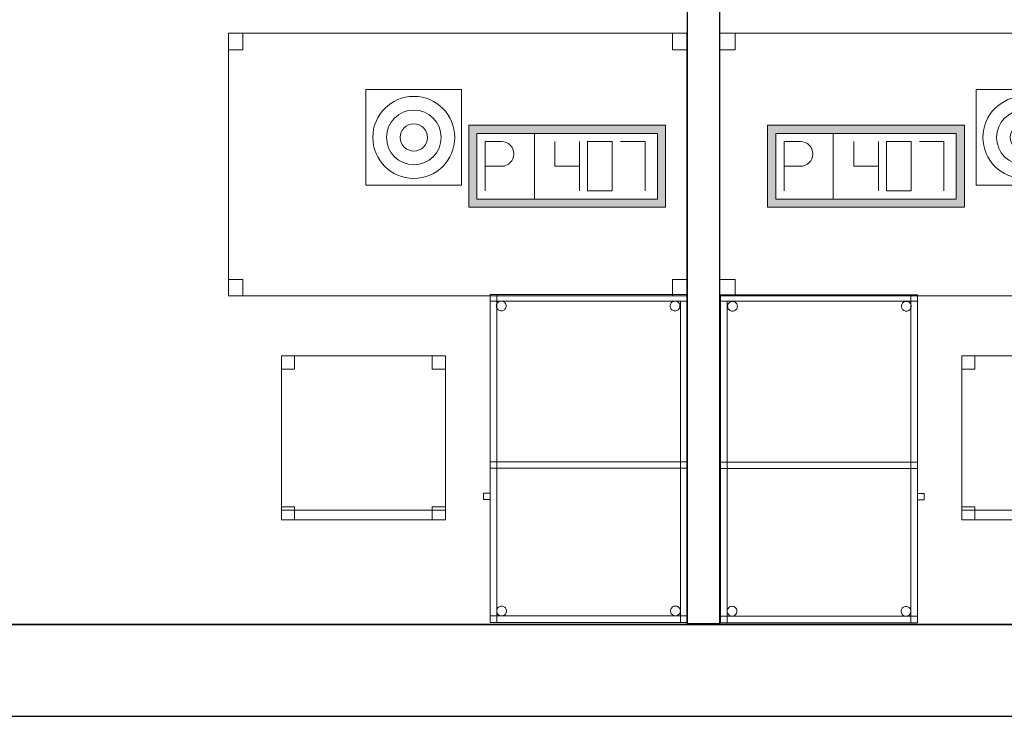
# Model space of a CAD drawing. Header units: metres. Extents: x 391.1 to 427.5, y 12.7 to 28.4.
# Tile 4 of 139: x 401.3 to 404.3, y 12.8 to 15. Entities that reach past the tile are written whole.
import ezdxf

# ---------------------------------------------------------------- set-up
doc = ezdxf.new("R2010")
doc.units = ezdxf.units.M
doc.layers.add('01_SUELOS', color=7, linetype='Continuous', lineweight=25, true_color=0x007f00)
for name, color, linetype, lineweight in [('02_MOBILIARIO', 7, 'Continuous', 18), ('A-DETL-____-MBND', 7, 'Continuous', 18), ('A-DETL-GENF-OTLN', 7, 'Continuous', 18), ('A-WALL-____-MCUT', 7, 'Continuous', 25), ('A-WALL-____-OTLN', 7, 'Continuous', 25)]:
    doc.layers.add(name, color=color, linetype=linetype, lineweight=lineweight)

# ---------------------------------------------------------------- blocks, each defined once
blk = doc.blocks.new('Family - Taula 140X80_P1-154545-04_TEL_P1')
at = {"layer": 'A-DETL-____-MBND', "color": 253, "true_color": 0xaaaaaa}
for p, q in [((0, 0.7501), (0, 0.8001)), ((0, 0.8001), (0.0437, 0.8001)), ((0.0437, 0.8001), (0, 0.8001)), ((0, 0.8001), (0, 0.7501)), ((0, 0), (0, 0.8001)), ((0, 0.8001), (1.3973, 0.8001)), ((1.3973, 0.8001), (0, 0.8001)), ((0, 0.8001), (0, 0)), ((0.0437, 0.8001), (0.0437, 0.7501)), ((0.0437, 0.7501), (0.0437, 0.8001)), ((1.3536, 0.7501), (1.3536, 0.8001)), ((1.3536, 0.8001), (1.3973, 0.8001)), ((1.3973, 0.8001), (1.3536, 0.8001)), ((1.3536, 0.8001), (1.3536, 0.7501)), ((1.3973, 0.8001), (1.3973, 0.7501)), ((1.3973, 0.7501), (1.3973, 0.8001)), ((1.3973, 0.8001), (1.3973, 0)), ((1.3973, 0), (1.3973, 0.8001)), ((0.0437, 0.7501), (0, 0.7501)), ((0, 0.7501), (0.0437, 0.7501)), ((1.3973, 0.7501), (1.3536, 0.7501)), ((1.3536, 0.7501), (1.3973, 0.7501)), ((0, 0), (0, 0.05)), ((0, 0.05), (0.0437, 0.05)), ((0.0437, 0.05), (0, 0.05)), ((0, 0.05), (0, 0)), ((0.0437, 0.05), (0.0437, 0)), ((0.0437, 0), (0.0437, 0.05)), ((1.3536, 0), (1.3536, 0.05)), ((1.3536, 0.05), (1.3973, 0.05)), ((1.3973, 0.05), (1.3536, 0.05)), ((1.3536, 0.05), (1.3536, 0)), ((1.3973, 0.05), (1.3973, 0)), ((1.3973, 0), (1.3973, 0.05)), ((0.0437, 0), (0, 0)), ((0, 0), (0.0437, 0)), ((1.3973, 0), (0, 0)), ((0, 0), (1.3973, 0)), ((1.3973, 0), (1.3536, 0)), ((1.3536, 0), (1.3973, 0))]:
    blk.add_line(p, q, dxfattribs=at)
blk = doc.blocks.new('Family - Envans P1-154655-04_TEL_P1')
at = {"layer": 'A-WALL-____-MCUT', "color": 253, "true_color": 0xaaaaaa}
for p, q in [((2.7858, 0.1), (0, 0.1)), ((0, 0.1), (0, 0)), ((2.7858, 0), (2.7858, 0.1)), ((0, 0), (2.7858, 0))]:
    blk.add_line(p, q, dxfattribs=at)
at = {"layer": 'A-WALL-____-OTLN', "color": 253, "true_color": 0xaaaaaa}
for p, q in [((2.7858, 0.1), (0, 0.1)), ((0, 0.1), (0, 0)), ((2.7858, 0), (2.7858, 0.1)), ((0, 0), (2.7858, 0))]:
    blk.add_line(p, q, dxfattribs=at)
at = {"layer": 'A-WALL-____-OTLN', "color": 253, "lineweight": 18, "true_color": 0xaaaaaa}
blk.add_line((0, 0), (2.7858, 0), dxfattribs=at)
blk = doc.blocks.new('Family - Taula 100X60_P1-154787-04_TEL_P1')
at = {"layer": 'A-DETL-____-MBND', "color": 253, "true_color": 0xaaaaaa}
for p, q in [((0.6, 1), (0, 1)), ((0, 1), (0.6, 1)), ((0, 1), (0, 0)), ((0, 0), (0, 1)), ((0, 1), (0.58, 1)), ((0, 0), (0, 1)), ((0.58, 1), (0, 1)), ((0, 1), (0, 0)), ((0, 0.98), (0, 1)), ((0, 1), (0, 0.98)), ((0, 1), (0.6, 1)), ((0.6, 1), (0, 1)), ((0.6, 1), (0, 1)), ((0, 1), (0.6, 1)), ((0, 1), (0, 0)), ((0, 0), (0, 1)), ((0.58, 1), (0.58, 0)), ((0.58, 0), (0.58, 1)), ((0.6, 0), (0.6, 1)), ((0.6, 1), (0.6, 0)), ((0.6, 1), (0.6, 0.98)), ((0.6, 1), (0.6, 0.98)), ((0.6, 0), (0.6, 1)), ((0.6, 1), (0.6, 0)), ((0, 0.98), (0.02, 0.98)), ((0.02, 0.98), (0, 0.98)), ((0, 0), (0, 0.98)), ((0, 0.98), (0, 0)), ((0.6, 0.98), (0, 0.98)), ((0, 0.98), (0.6, 0.98)), ((0.02, 0.98), (0.02, 0)), ((0.02, 0), (0.02, 0.98)), ((0.0212, 0.965), (0.0215, 0.9676)), ((0.0215, 0.9676), (0.0212, 0.965)), ((0.0215, 0.9624), (0.0212, 0.965)), ((0.0212, 0.965), (0.0215, 0.9624)), ((0.0215, 0.9676), (0.0221, 0.9701)), ((0.0221, 0.9701), (0.0215, 0.9676)), ((0.0221, 0.9599), (0.0215, 0.9624)), ((0.0215, 0.9624), (0.0221, 0.9599)), ((0.0221, 0.9701), (0.0232, 0.9725)), ((0.0232, 0.9725), (0.0221, 0.9701)), ((0.0232, 0.9725), (0.0247, 0.9746)), ((0.0247, 0.9746), (0.0232, 0.9725)), ((0.0247, 0.9746), (0.0266, 0.9764)), ((0.0266, 0.9764), (0.0247, 0.9746)), ((0.0266, 0.9764), (0.0287, 0.9779)), ((0.0287, 0.9779), (0.0266, 0.9764)), ((0.0287, 0.9779), (0.0311, 0.979)), ((0.0311, 0.979), (0.0287, 0.9779)), ((0.0311, 0.979), (0.0336, 0.9797)), ((0.0336, 0.9797), (0.0311, 0.979)), ((0.0336, 0.9797), (0.0362, 0.9799)), ((0.0362, 0.9799), (0.0336, 0.9797)), ((0.0362, 0.9799), (0.0388, 0.9797)), ((0.0388, 0.9797), (0.0362, 0.9799)), ((0.0388, 0.9797), (0.0413, 0.979)), ((0.0413, 0.979), (0.0388, 0.9797)), ((0.0413, 0.979), (0.0436, 0.9779)), ((0.0436, 0.9779), (0.0413, 0.979)), ((0.0436, 0.9779), (0.0458, 0.9764)), ((0.0458, 0.9764), (0.0436, 0.9779)), ((0.0458, 0.9764), (0.0476, 0.9746)), ((0.0476, 0.9746), (0.0458, 0.9764)), ((0.0476, 0.9746), (0.0491, 0.9725)), ((0.0491, 0.9725), (0.0476, 0.9746)), ((0.0491, 0.9725), (0.0502, 0.9701)), ((0.0502, 0.9701), (0.0491, 0.9725)), ((0.0502, 0.9701), (0.0509, 0.9676)), ((0.0509, 0.9676), (0.0502, 0.9701)), ((0.0509, 0.9624), (0.0502, 0.9599)), ((0.0502, 0.9599), (0.0509, 0.9624)), ((0.0509, 0.9676), (0.0511, 0.965)), ((0.0511, 0.965), (0.0509, 0.9676)), ((0.0511, 0.965), (0.0509, 0.9624)), ((0.0509, 0.9624), (0.0511, 0.965)), ((0.5512, 0.965), (0.5515, 0.9676)), ((0.5515, 0.9676), (0.5512, 0.965)), ((0.5515, 0.9624), (0.5512, 0.965)), ((0.5512, 0.965), (0.5515, 0.9624)), ((0.5515, 0.9676), (0.5521, 0.9701)), ((0.5521, 0.9701), (0.5515, 0.9676)), ((0.5521, 0.9599), (0.5515, 0.9624)), ((0.5515, 0.9624), (0.5521, 0.9599)), ((0.5521, 0.9701), (0.5532, 0.9725)), ((0.5532, 0.9725), (0.5521, 0.9701)), ((0.5532, 0.9725), (0.5547, 0.9746)), ((0.5547, 0.9746), (0.5532, 0.9725)), ((0.5547, 0.9746), (0.5566, 0.9764)), ((0.5566, 0.9764), (0.5547, 0.9746)), ((0.5566, 0.9764), (0.5587, 0.9779)), ((0.5587, 0.9779), (0.5566, 0.9764)), ((0.5587, 0.9779), (0.5611, 0.979)), ((0.5611, 0.979), (0.5587, 0.9779)), ((0.5611, 0.979), (0.5636, 0.9797)), ((0.5636, 0.9797), (0.5611, 0.979)), ((0.5636, 0.9797), (0.5662, 0.9799)), ((0.5662, 0.9799), (0.5636, 0.9797)), ((0.5662, 0.9799), (0.5688, 0.9797)), ((0.5688, 0.9797), (0.5662, 0.9799)), ((0.5688, 0.9797), (0.5713, 0.979)), ((0.5713, 0.979), (0.5688, 0.9797)), ((0.5713, 0.979), (0.5736, 0.9779)), ((0.5736, 0.9779), (0.5713, 0.979)), ((0.5736, 0.9779), (0.5758, 0.9764)), ((0.5758, 0.9764), (0.5736, 0.9779)), ((0.5758, 0.9764), (0.5776, 0.9746)), ((0.5776, 0.9746), (0.5758, 0.9764)), ((0.5776, 0.9746), (0.5791, 0.9725)), ((0.5791, 0.9725), (0.5776, 0.9746)), ((0.5791, 0.9725), (0.5802, 0.9701)), ((0.5802, 0.9701), (0.5791, 0.9725)), ((0.5802, 0.9701), (0.5809, 0.9676)), ((0.5809, 0.9676), (0.5802, 0.9701)), ((0.5809, 0.9624), (0.5802, 0.9599)), ((0.5802, 0.9599), (0.5809, 0.9624)), ((0.5809, 0.9676), (0.5811, 0.965)), ((0.5811, 0.965), (0.5809, 0.9676)), ((0.5811, 0.965), (0.5809, 0.9624)), ((0.5809, 0.9624), (0.5811, 0.965)), ((0.0232, 0.9575), (0.0221, 0.9599)), ((0.0221, 0.9599), (0.0232, 0.9575)), ((0.0247, 0.9554), (0.0232, 0.9575)), ((0.0232, 0.9575), (0.0247, 0.9554)), ((0.0266, 0.9536), (0.0247, 0.9554)), ((0.0247, 0.9554), (0.0266, 0.9536)), ((0.0287, 0.9521), (0.0266, 0.9536)), ((0.0266, 0.9536), (0.0287, 0.9521)), ((0.0311, 0.951), (0.0287, 0.9521)), ((0.0287, 0.9521), (0.0311, 0.951)), ((0.0336, 0.9503), (0.0311, 0.951)), ((0.0311, 0.951), (0.0336, 0.9503)), ((0.0362, 0.9501), (0.0336, 0.9503)), ((0.0336, 0.9503), (0.0362, 0.9501)), ((0.0388, 0.9503), (0.0362, 0.9501)), ((0.0362, 0.9501), (0.0388, 0.9503)), ((0.0413, 0.951), (0.0388, 0.9503)), ((0.0388, 0.9503), (0.0413, 0.951)), ((0.0436, 0.9521), (0.0413, 0.951)), ((0.0413, 0.951), (0.0436, 0.9521)), ((0.0458, 0.9536), (0.0436, 0.9521)), ((0.0436, 0.9521), (0.0458, 0.9536)), ((0.0476, 0.9554), (0.0458, 0.9536)), ((0.0458, 0.9536), (0.0476, 0.9554)), ((0.0491, 0.9575), (0.0476, 0.9554)), ((0.0476, 0.9554), (0.0491, 0.9575)), ((0.0502, 0.9599), (0.0491, 0.9575)), ((0.0491, 0.9575), (0.0502, 0.9599)), ((0.5532, 0.9575), (0.5521, 0.9599)), ((0.5521, 0.9599), (0.5532, 0.9575)), ((0.5547, 0.9554), (0.5532, 0.9575)), ((0.5532, 0.9575), (0.5547, 0.9554)), ((0.5566, 0.9536), (0.5547, 0.9554)), ((0.5547, 0.9554), (0.5566, 0.9536)), ((0.5587, 0.9521), (0.5566, 0.9536)), ((0.5566, 0.9536), (0.5587, 0.9521)), ((0.5611, 0.951), (0.5587, 0.9521)), ((0.5587, 0.9521), (0.5611, 0.951)), ((0.5636, 0.9503), (0.5611, 0.951)), ((0.5611, 0.951), (0.5636, 0.9503)), ((0.5662, 0.9501), (0.5636, 0.9503)), ((0.5636, 0.9503), (0.5662, 0.9501)), ((0.5688, 0.9503), (0.5662, 0.9501)), ((0.5662, 0.9501), (0.5688, 0.9503)), ((0.5713, 0.951), (0.5688, 0.9503)), ((0.5688, 0.9503), (0.5713, 0.951)), ((0.5736, 0.9521), (0.5713, 0.951)), ((0.5713, 0.951), (0.5736, 0.9521)), ((0.5758, 0.9536), (0.5736, 0.9521)), ((0.5736, 0.9521), (0.5758, 0.9536)), ((0.5776, 0.9554), (0.5758, 0.9536)), ((0.5758, 0.9536), (0.5776, 0.9554)), ((0.5791, 0.9575), (0.5776, 0.9554)), ((0.5776, 0.9554), (0.5791, 0.9575)), ((0.5802, 0.9599), (0.5791, 0.9575)), ((0.5791, 0.9575), (0.5802, 0.9599)), ((0, 0.47), (0, 0.49)), ((0, 0.49), (0, 0.47)), ((0, 0.49), (0.6, 0.49)), ((0.6, 0.49), (0, 0.49)), ((0, 0.47), (0, 0.49)), ((0, 0.49), (0, 0.47)), ((0, 0.49), (0.58, 0.49)), ((0.58, 0.49), (0, 0.49)), ((0.58, 0.49), (0.58, 0.47)), ((0.58, 0.49), (0.58, 0.47)), ((0.58, 0.49), (0.6, 0.49)), ((0.6, 0.49), (0.58, 0.49)), ((0.58, 0), (0.58, 0.49)), ((0.58, 0.49), (0.58, 0)), ((0.6, 0.49), (0.6, 0.47)), ((0.6, 0.49), (0.6, 0.47)), ((0.6, 0.49), (0.6, 0)), ((0.6, 0), (0.6, 0.49)), ((0.6, 0.47), (0, 0.47)), ((0, 0.47), (0.6, 0.47)), ((0.58, 0.47), (0, 0.47)), ((0, 0.47), (0.58, 0.47)), ((0.6, 0.3744), (0.6, 0.3944)), ((0.6, 0.3944), (0.62, 0.3944)), ((0.62, 0.3944), (0.6, 0.3944)), ((0.6, 0.3944), (0.6, 0.3744)), ((0.62, 0.3944), (0.62, 0.3744)), ((0.62, 0.3744), (0.62, 0.3944)), ((0.62, 0.3744), (0.6, 0.3744)), ((0.6, 0.3744), (0.62, 0.3744)), ((0.02, 0.0353), (0.0203, 0.0379)), ((0.0203, 0.0379), (0.02, 0.0353)), ((0.0203, 0.0327), (0.02, 0.0353)), ((0.02, 0.0353), (0.0203, 0.0327)), ((0.0203, 0.0379), (0.0209, 0.0404)), ((0.0209, 0.0404), (0.0203, 0.0379)), ((0.0209, 0.0302), (0.0203, 0.0327)), ((0.0203, 0.0327), (0.0209, 0.0302)), ((0.0209, 0.0404), (0.022, 0.0428)), ((0.022, 0.0428), (0.0209, 0.0404)), ((0.022, 0.0278), (0.0209, 0.0302)), ((0.0209, 0.0302), (0.022, 0.0278)), ((0.022, 0.0428), (0.0235, 0.0449)), ((0.0235, 0.0449), (0.022, 0.0428)), ((0.0235, 0.0449), (0.0254, 0.0467)), ((0.0254, 0.0467), (0.0235, 0.0449)), ((0.0254, 0.0467), (0.0275, 0.0482)), ((0.0275, 0.0482), (0.0254, 0.0467)), ((0.0275, 0.0482), (0.0299, 0.0493)), ((0.0299, 0.0493), (0.0275, 0.0482)), ((0.0299, 0.0493), (0.0324, 0.05)), ((0.0324, 0.05), (0.0299, 0.0493)), ((0.0324, 0.05), (0.035, 0.0502)), ((0.035, 0.0502), (0.0324, 0.05)), ((0.035, 0.0502), (0.0376, 0.05)), ((0.0376, 0.05), (0.035, 0.0502)), ((0.0376, 0.05), (0.0401, 0.0493)), ((0.0401, 0.0493), (0.0376, 0.05)), ((0.0401, 0.0493), (0.0424, 0.0482)), ((0.0424, 0.0482), (0.0401, 0.0493)), ((0.0424, 0.0482), (0.0446, 0.0467)), ((0.0446, 0.0467), (0.0424, 0.0482)), ((0.0446, 0.0467), (0.0464, 0.0449)), ((0.0464, 0.0449), (0.0446, 0.0467)), ((0.0464, 0.0449), (0.0479, 0.0428)), ((0.0479, 0.0428), (0.0464, 0.0449)), ((0.0479, 0.0428), (0.049, 0.0404)), ((0.049, 0.0404), (0.0479, 0.0428)), ((0.049, 0.0302), (0.0479, 0.0278)), ((0.0479, 0.0278), (0.049, 0.0302)), ((0.049, 0.0404), (0.0497, 0.0379)), ((0.0497, 0.0379), (0.049, 0.0404)), ((0.0497, 0.0327), (0.049, 0.0302)), ((0.049, 0.0302), (0.0497, 0.0327)), ((0.0497, 0.0379), (0.0499, 0.0353)), ((0.0499, 0.0353), (0.0497, 0.0379)), ((0.0499, 0.0353), (0.0497, 0.0327)), ((0.0497, 0.0327), (0.0499, 0.0353)), ((0.5501, 0.035), (0.5503, 0.0375)), ((0.5503, 0.0375), (0.5501, 0.035)), ((0.5503, 0.0324), (0.5501, 0.035)), ((0.5501, 0.035), (0.5503, 0.0324)), ((0.5503, 0.0375), (0.551, 0.0401)), ((0.551, 0.0401), (0.5503, 0.0375)), ((0.551, 0.0298), (0.5503, 0.0324)), ((0.5503, 0.0324), (0.551, 0.0298)), ((0.551, 0.0401), (0.5521, 0.0424)), ((0.5521, 0.0424), (0.551, 0.0401)), ((0.5521, 0.0424), (0.5536, 0.0446)), ((0.5536, 0.0446), (0.5521, 0.0424)), ((0.5536, 0.0446), (0.5554, 0.0464)), ((0.5554, 0.0464), (0.5536, 0.0446)), ((0.5554, 0.0464), (0.5575, 0.0479)), ((0.5575, 0.0479), (0.5554, 0.0464)), ((0.5575, 0.0479), (0.5599, 0.049)), ((0.5599, 0.049), (0.5575, 0.0479)), ((0.5599, 0.049), (0.5624, 0.0497)), ((0.5624, 0.0497), (0.5599, 0.049)), ((0.5624, 0.0497), (0.565, 0.0499)), ((0.565, 0.0499), (0.5624, 0.0497)), ((0.565, 0.0499), (0.5676, 0.0497)), ((0.5676, 0.0497), (0.565, 0.0499)), ((0.5676, 0.0497), (0.5701, 0.049)), ((0.5701, 0.049), (0.5676, 0.0497)), ((0.5701, 0.049), (0.5725, 0.0479)), ((0.5725, 0.0479), (0.5701, 0.049)), ((0.5725, 0.0479), (0.5746, 0.0464)), ((0.5746, 0.0464), (0.5725, 0.0479)), ((0.5746, 0.0464), (0.5764, 0.0446)), ((0.5764, 0.0446), (0.5746, 0.0464)), ((0.5764, 0.0446), (0.5779, 0.0424)), ((0.5779, 0.0424), (0.5764, 0.0446)), ((0.5779, 0.0424), (0.579, 0.0401)), ((0.579, 0.0401), (0.5779, 0.0424)), ((0.579, 0.0401), (0.5797, 0.0375)), ((0.5797, 0.0375), (0.579, 0.0401)), ((0.5797, 0.0324), (0.579, 0.0298)), ((0.579, 0.0298), (0.5797, 0.0324)), ((0.5797, 0.0375), (0.5799, 0.035)), ((0.5799, 0.035), (0.5797, 0.0375)), ((0.5799, 0.035), (0.5797, 0.0324)), ((0.5797, 0.0324), (0.5799, 0.035)), ((0, 0), (0, 0.02)), ((0, 0.02), (0, 0)), ((0, 0.02), (0.6, 0.02)), ((0.6, 0.02), (0, 0.02)), ((0.02, 0), (0, 0)), ((0, 0), (0.6, 0)), ((0.6, 0), (0, 0)), ((0.6, 0), (0, 0)), ((0, 0), (0.6, 0)), ((0, 0), (0.6, 0)), ((0.6, 0), (0, 0)), ((0.0235, 0.0257), (0.022, 0.0278)), ((0.022, 0.0278), (0.0235, 0.0257)), ((0.0254, 0.0238), (0.0235, 0.0257)), ((0.0235, 0.0257), (0.0254, 0.0238)), ((0.0275, 0.0224), (0.0254, 0.0238)), ((0.0254, 0.0238), (0.0275, 0.0224)), ((0.0299, 0.0213), (0.0275, 0.0224)), ((0.0275, 0.0224), (0.0299, 0.0213)), ((0.0324, 0.0206), (0.0299, 0.0213)), ((0.0299, 0.0213), (0.0324, 0.0206)), ((0.035, 0.0204), (0.0324, 0.0206)), ((0.0324, 0.0206), (0.035, 0.0204)), ((0.0376, 0.0206), (0.035, 0.0204)), ((0.035, 0.0204), (0.0376, 0.0206)), ((0.0401, 0.0213), (0.0376, 0.0206)), ((0.0376, 0.0206), (0.0401, 0.0213)), ((0.0424, 0.0224), (0.0401, 0.0213)), ((0.0401, 0.0213), (0.0424, 0.0224)), ((0.0446, 0.0238), (0.0424, 0.0224)), ((0.0424, 0.0224), (0.0446, 0.0238)), ((0.0464, 0.0257), (0.0446, 0.0238)), ((0.0446, 0.0238), (0.0464, 0.0257)), ((0.0479, 0.0278), (0.0464, 0.0257)), ((0.0464, 0.0257), (0.0479, 0.0278)), ((0.5521, 0.0275), (0.551, 0.0298)), ((0.551, 0.0298), (0.5521, 0.0275)), ((0.5536, 0.0254), (0.5521, 0.0275)), ((0.5521, 0.0275), (0.5536, 0.0254)), ((0.5554, 0.0235), (0.5536, 0.0254)), ((0.5536, 0.0254), (0.5554, 0.0235)), ((0.5575, 0.022), (0.5554, 0.0235)), ((0.5554, 0.0235), (0.5575, 0.022)), ((0.5599, 0.0209), (0.5575, 0.022)), ((0.5575, 0.022), (0.5599, 0.0209)), ((0.5624, 0.0202), (0.5599, 0.0209)), ((0.5599, 0.0209), (0.5624, 0.0202)), ((0.565, 0.02), (0.5624, 0.0202)), ((0.5624, 0.0202), (0.565, 0.02)), ((0.5676, 0.0202), (0.565, 0.02)), ((0.565, 0.02), (0.5676, 0.0202)), ((0.5701, 0.0209), (0.5676, 0.0202)), ((0.5676, 0.0202), (0.5701, 0.0209)), ((0.5725, 0.022), (0.5701, 0.0209)), ((0.5701, 0.0209), (0.5725, 0.022)), ((0.5746, 0.0235), (0.5725, 0.022)), ((0.5725, 0.022), (0.5746, 0.0235)), ((0.5764, 0.0254), (0.5746, 0.0235)), ((0.5746, 0.0235), (0.5764, 0.0254)), ((0.5779, 0.0275), (0.5764, 0.0254)), ((0.5764, 0.0254), (0.5779, 0.0275)), ((0.579, 0.0298), (0.5779, 0.0275)), ((0.5779, 0.0275), (0.579, 0.0298)), ((0.6, 0), (0.58, 0)), ((0.6, 0.02), (0.6, 0)), ((0.6, 0.02), (0.6, 0)), ((0.02, 0), (0, 0)), ((0.58, 0), (0, 0)), ((0, 0), (0.58, 0)), ((0.6, 0), (0.58, 0))]:
    blk.add_line(p, q, dxfattribs=at)
blk = doc.blocks.new('Family - Cadira d_Oficina_P1-154849-04_TEL_P1')
at = {"layer": 'A-DETL-____-MBND', "color": 253, "true_color": 0xaaaaaa}
for p, q in [((0, 0), (0, 0.5)), ((0, 0.5), (0.5, 0.5)), ((0, 0.5), (0, 0)), ((0.5, 0.5), (0, 0.5)), ((0, 0.5), (0.04, 0.5)), ((0, 0.46), (0, 0.5)), ((0.04, 0.5), (0, 0.5)), ((0, 0.5), (0, 0.46)), ((0.04, 0.5), (0.04, 0.46)), ((0.04, 0.46), (0.04, 0.5)), ((0.46, 0.5), (0.5, 0.5)), ((0.46, 0.46), (0.46, 0.5)), ((0.5, 0.5), (0.46, 0.5)), ((0.46, 0.5), (0.46, 0.46)), ((0.5, 0.5), (0.5, 0)), ((0.5, 0), (0.5, 0.5)), ((0.5, 0.5), (0.5, 0.46)), ((0.5, 0.46), (0.5, 0.5)), ((0.04, 0.46), (0, 0.46)), ((0, 0.46), (0.04, 0.46)), ((0.5, 0.46), (0.46, 0.46)), ((0.46, 0.46), (0.5, 0.46)), ((0, 0.04), (0.04, 0.04)), ((0, 0), (0, 0.04)), ((0.04, 0.04), (0, 0.04)), ((0, 0.04), (0, 0)), ((0.04, 0.04), (0.04, 0)), ((0.04, 0), (0.04, 0.04)), ((0.46, 0.04), (0.5, 0.04)), ((0.46, 0), (0.46, 0.04)), ((0.5, 0.04), (0.46, 0.04)), ((0.46, 0.04), (0.46, 0)), ((0.5, 0.04), (0.5, 0)), ((0.5, 0), (0.5, 0.04)), ((0, 0.03), (0.5, 0.03)), ((0, 0), (0, 0.03)), ((0.5, 0.03), (0, 0.03)), ((0, 0.03), (0, 0)), ((0.5, 0), (0, 0)), ((0, 0), (0.5, 0)), ((0.04, 0), (0, 0)), ((0, 0), (0.04, 0)), ((0.5, 0), (0, 0)), ((0, 0), (0.5, 0)), ((0.46, 0), (0.5, 0)), ((0.5, 0.03), (0.5, 0)), ((0.5, 0), (0.5, 0.03)), ((0.5, 0), (0.46, 0))]:
    blk.add_line(p, q, dxfattribs=at)
blk = doc.blocks.new('Family - LONDR55-XX_ZZ-ARQ-CAA-M3D-Londres55-155045-04_TEL_P1')
at = {"layer": '01_SUELOS', "color": 9, "true_color": 0xaad4aa}
for p, q in [((0, 0), (25.4183, 0)), ((25.4183, 0), (0, 0))]:
    blk.add_line(p, q, dxfattribs=at)
blk = doc.blocks.new('Family - Mur P1-155141-04_TEL_P1')
at = {"layer": 'A-WALL-____-MCUT', "color": 253, "true_color": 0xaaaaaa}
for p, q in [((25.4738, 0.28), (0.0555, 0.28)), ((0, 0), (25.4157, 0))]:
    blk.add_line(p, q, dxfattribs=at)
at = {"layer": 'A-WALL-____-OTLN', "color": 253, "true_color": 0xaaaaaa}
for p, q in [((25.4738, 0.28), (0.0555, 0.28)), ((0, 0), (25.4157, 0))]:
    blk.add_line(p, q, dxfattribs=at)
at = {"layer": 'A-WALL-____-OTLN', "color": 253, "lineweight": 18, "true_color": 0xaaaaaa}
blk.add_line((0, 0), (25.4157, 0), dxfattribs=at)
blk = doc.blocks.new('Family - Cadira d_Oficina_P1-155231-04_TEL_P1')
at = {"layer": 'A-DETL-____-MBND', "color": 253, "true_color": 0xaaaaaa}
for p, q in [((0, 0.46), (0, 0.5)), ((0, 0.5), (0.04, 0.5)), ((0.04, 0.5), (0, 0.5)), ((0, 0.5), (0, 0.46)), ((0, 0.5), (0.5, 0.5)), ((0, 0), (0, 0.5)), ((0.5, 0.5), (0, 0.5)), ((0, 0.5), (0, 0)), ((0.04, 0.5), (0.04, 0.46)), ((0.04, 0.46), (0.04, 0.5)), ((0.46, 0.46), (0.46, 0.5)), ((0.46, 0.5), (0.5, 0.5)), ((0.5, 0.5), (0.46, 0.5)), ((0.46, 0.5), (0.46, 0.46)), ((0.5, 0.5), (0.5, 0.46)), ((0.5, 0.46), (0.5, 0.5)), ((0.5, 0.5), (0.5, 0)), ((0.5, 0), (0.5, 0.5)), ((0.04, 0.46), (0, 0.46)), ((0, 0.46), (0.04, 0.46)), ((0.5, 0.46), (0.46, 0.46)), ((0.46, 0.46), (0.5, 0.46)), ((0, 0), (0, 0.04)), ((0, 0.04), (0.04, 0.04)), ((0.04, 0.04), (0, 0.04)), ((0, 0.04), (0, 0)), ((0.04, 0.04), (0.04, 0)), ((0.04, 0), (0.04, 0.04)), ((0.46, 0), (0.46, 0.04)), ((0.46, 0.04), (0.5, 0.04)), ((0.5, 0.04), (0.46, 0.04)), ((0.46, 0.04), (0.46, 0)), ((0.5, 0.04), (0.5, 0)), ((0.5, 0), (0.5, 0.04)), ((0, 0), (0, 0.03)), ((0, 0.03), (0.5, 0.03)), ((0.5, 0.03), (0, 0.03)), ((0, 0.03), (0, 0)), ((0.5, 0), (0, 0)), ((0, 0), (0.5, 0)), ((0.04, 0), (0, 0)), ((0, 0), (0.04, 0)), ((0.5, 0), (0, 0)), ((0, 0), (0.5, 0)), ((0.5, 0), (0.46, 0)), ((0.5, 0.03), (0.5, 0)), ((0.5, 0), (0.5, 0.03)), ((0.46, 0), (0.5, 0))]:
    blk.add_line(p, q, dxfattribs=at)
blk = doc.blocks.new('Family - Taula 140X80_P1-155254-04_TEL_P1')
at = {"layer": 'A-DETL-____-MBND', "color": 253, "true_color": 0xaaaaaa}
for p, q in [((0, 0.8001), (0.0464, 0.8001)), ((0, 0.7501), (0, 0.8001)), ((0.0464, 0.8001), (0, 0.8001)), ((0, 0.8001), (0, 0.7501)), ((0, 0.8001), (1.4, 0.8001)), ((0, 0), (0, 0.8001)), ((1.4, 0.8001), (0, 0.8001)), ((0, 0.8001), (0, 0)), ((0.0464, 0.8001), (0.0464, 0.7501)), ((0.0464, 0.7501), (0.0464, 0.8001)), ((1.3536, 0.8001), (1.4, 0.8001)), ((1.3536, 0.7501), (1.3536, 0.8001)), ((1.4, 0.8001), (1.3536, 0.8001)), ((1.3536, 0.8001), (1.3536, 0.7501)), ((1.4, 0.8001), (1.4, 0)), ((1.4, 0), (1.4, 0.8001)), ((1.4, 0.8001), (1.4, 0.7501)), ((1.4, 0.7501), (1.4, 0.8001)), ((0.0464, 0.7501), (0, 0.7501)), ((0, 0.7501), (0.0464, 0.7501)), ((1.4, 0.7501), (1.3536, 0.7501)), ((1.3536, 0.7501), (1.4, 0.7501)), ((0, 0.05), (0.0464, 0.05)), ((0, 0), (0, 0.05)), ((0.0464, 0.05), (0, 0.05)), ((0, 0.05), (0, 0)), ((0.0464, 0.05), (0.0464, 0)), ((0.0464, 0), (0.0464, 0.05)), ((1.3536, 0.05), (1.4, 0.05)), ((1.3536, 0), (1.3536, 0.05)), ((1.4, 0.05), (1.3536, 0.05)), ((1.3536, 0.05), (1.3536, 0)), ((1.4, 0.05), (1.4, 0)), ((1.4, 0), (1.4, 0.05)), ((0, 0), (1.4, 0)), ((0.0464, 0), (0, 0)), ((0, 0), (0.0464, 0)), ((1.4, 0), (1.3536, 0)), ((1.3536, 0), (1.4, 0)), ((1.4, 0), (0, 0))]:
    blk.add_line(p, q, dxfattribs=at)
blk = doc.blocks.new('Family - Taula 100X60_P1-155285-04_TEL_P1')
at = {"layer": 'A-DETL-____-MBND', "color": 253, "true_color": 0xaaaaaa}
for p, q in [((0.02, 0.98), (0.02, 1)), ((0.02, 1), (0.62, 1)), ((0.02, 0.98), (0.02, 1)), ((0.62, 1), (0.02, 1)), ((0.62, 1), (0.02, 1)), ((0.02, 1), (0.62, 1)), ((0.02, 1), (0.02, 0)), ((0.02, 0), (0.02, 1)), ((0.62, 1), (0.02, 1)), ((0.02, 1), (0.62, 1)), ((0.02, 1), (0.02, 0)), ((0.02, 0), (0.02, 1)), ((0.04, 0), (0.04, 1)), ((0.04, 1), (0.62, 1)), ((0.62, 1), (0.04, 1)), ((0.04, 1), (0.04, 0)), ((0.62, 1), (0.62, 0.98)), ((0.62, 0.98), (0.62, 1)), ((0.62, 1), (0.62, 0)), ((0.62, 0), (0.62, 1)), ((0.62, 0), (0.62, 1)), ((0.62, 1), (0.62, 0)), ((0.62, 0), (0.62, 1)), ((0.62, 1), (0.62, 0)), ((0.62, 0.98), (0.02, 0.98)), ((0.02, 0.98), (0.62, 0.98)), ((0.0389, 0.965), (0.0391, 0.9676)), ((0.0391, 0.9676), (0.0389, 0.965)), ((0.0391, 0.9624), (0.0389, 0.965)), ((0.0389, 0.965), (0.0391, 0.9624)), ((0.0391, 0.9676), (0.0398, 0.9701)), ((0.0398, 0.9701), (0.0391, 0.9676)), ((0.0398, 0.9599), (0.0391, 0.9624)), ((0.0391, 0.9624), (0.0398, 0.9599)), ((0.0398, 0.9701), (0.0409, 0.9725)), ((0.0409, 0.9725), (0.0398, 0.9701)), ((0.0409, 0.9725), (0.0424, 0.9746)), ((0.0424, 0.9746), (0.0409, 0.9725)), ((0.0424, 0.9746), (0.0442, 0.9764)), ((0.0442, 0.9764), (0.0424, 0.9746)), ((0.0442, 0.9764), (0.0464, 0.9779)), ((0.0464, 0.9779), (0.0442, 0.9764)), ((0.0464, 0.9779), (0.0487, 0.979)), ((0.0487, 0.979), (0.0464, 0.9779)), ((0.0487, 0.979), (0.0512, 0.9797)), ((0.0512, 0.9797), (0.0487, 0.979)), ((0.0512, 0.9797), (0.0538, 0.9799)), ((0.0538, 0.9799), (0.0512, 0.9797)), ((0.0538, 0.9799), (0.0564, 0.9797)), ((0.0564, 0.9797), (0.0538, 0.9799)), ((0.0564, 0.9797), (0.0589, 0.979)), ((0.0589, 0.979), (0.0564, 0.9797)), ((0.0589, 0.979), (0.0613, 0.9779)), ((0.0613, 0.9779), (0.0589, 0.979)), ((0.0613, 0.9779), (0.0634, 0.9764)), ((0.0634, 0.9764), (0.0613, 0.9779)), ((0.0634, 0.9764), (0.0653, 0.9746)), ((0.0653, 0.9746), (0.0634, 0.9764)), ((0.0653, 0.9746), (0.0668, 0.9725)), ((0.0668, 0.9725), (0.0653, 0.9746)), ((0.0668, 0.9725), (0.0679, 0.9701)), ((0.0679, 0.9701), (0.0668, 0.9725)), ((0.0679, 0.9701), (0.0685, 0.9676)), ((0.0685, 0.9676), (0.0679, 0.9701)), ((0.0685, 0.9624), (0.0679, 0.9599)), ((0.0679, 0.9599), (0.0685, 0.9624)), ((0.0685, 0.9676), (0.0688, 0.965)), ((0.0688, 0.965), (0.0685, 0.9676)), ((0.0688, 0.965), (0.0685, 0.9624)), ((0.0685, 0.9624), (0.0688, 0.965)), ((0.5689, 0.965), (0.5691, 0.9676)), ((0.5691, 0.9676), (0.5689, 0.965)), ((0.5691, 0.9624), (0.5689, 0.965)), ((0.5689, 0.965), (0.5691, 0.9624)), ((0.5691, 0.9676), (0.5698, 0.9701)), ((0.5698, 0.9701), (0.5691, 0.9676)), ((0.5698, 0.9599), (0.5691, 0.9624)), ((0.5691, 0.9624), (0.5698, 0.9599)), ((0.5698, 0.9701), (0.5709, 0.9725)), ((0.5709, 0.9725), (0.5698, 0.9701)), ((0.5709, 0.9725), (0.5724, 0.9746)), ((0.5724, 0.9746), (0.5709, 0.9725)), ((0.5724, 0.9746), (0.5742, 0.9764)), ((0.5742, 0.9764), (0.5724, 0.9746)), ((0.5742, 0.9764), (0.5764, 0.9779)), ((0.5764, 0.9779), (0.5742, 0.9764)), ((0.5764, 0.9779), (0.5787, 0.979)), ((0.5787, 0.979), (0.5764, 0.9779)), ((0.5787, 0.979), (0.5812, 0.9797)), ((0.5812, 0.9797), (0.5787, 0.979)), ((0.5812, 0.9797), (0.5838, 0.9799)), ((0.5838, 0.9799), (0.5812, 0.9797)), ((0.5838, 0.9799), (0.5864, 0.9797)), ((0.5864, 0.9797), (0.5838, 0.9799)), ((0.5864, 0.9797), (0.5889, 0.979)), ((0.5889, 0.979), (0.5864, 0.9797)), ((0.5889, 0.979), (0.5913, 0.9779)), ((0.5913, 0.9779), (0.5889, 0.979)), ((0.5913, 0.9779), (0.5934, 0.9764)), ((0.5934, 0.9764), (0.5913, 0.9779)), ((0.5934, 0.9764), (0.5953, 0.9746)), ((0.5953, 0.9746), (0.5934, 0.9764)), ((0.5953, 0.9746), (0.5968, 0.9725)), ((0.5968, 0.9725), (0.5953, 0.9746)), ((0.5968, 0.9725), (0.5979, 0.9701)), ((0.5979, 0.9701), (0.5968, 0.9725)), ((0.5979, 0.9701), (0.5985, 0.9676)), ((0.5985, 0.9676), (0.5979, 0.9701)), ((0.5985, 0.9624), (0.5979, 0.9599)), ((0.5979, 0.9599), (0.5985, 0.9624)), ((0.5985, 0.9676), (0.5988, 0.965)), ((0.5988, 0.965), (0.5985, 0.9676)), ((0.5988, 0.965), (0.5985, 0.9624)), ((0.5985, 0.9624), (0.5988, 0.965)), ((0.6, 0.98), (0.62, 0.98)), ((0.62, 0.98), (0.6, 0.98)), ((0.6, 0), (0.6, 0.98)), ((0.6, 0.98), (0.6, 0)), ((0.62, 0.98), (0.62, 0)), ((0.62, 0), (0.62, 0.98)), ((0.0409, 0.9575), (0.0398, 0.9599)), ((0.0398, 0.9599), (0.0409, 0.9575)), ((0.0424, 0.9554), (0.0409, 0.9575)), ((0.0409, 0.9575), (0.0424, 0.9554)), ((0.0442, 0.9536), (0.0424, 0.9554)), ((0.0424, 0.9554), (0.0442, 0.9536)), ((0.0464, 0.9521), (0.0442, 0.9536)), ((0.0442, 0.9536), (0.0464, 0.9521)), ((0.0487, 0.951), (0.0464, 0.9521)), ((0.0464, 0.9521), (0.0487, 0.951)), ((0.0512, 0.9503), (0.0487, 0.951)), ((0.0487, 0.951), (0.0512, 0.9503)), ((0.0538, 0.9501), (0.0512, 0.9503)), ((0.0512, 0.9503), (0.0538, 0.9501)), ((0.0564, 0.9503), (0.0538, 0.9501)), ((0.0538, 0.9501), (0.0564, 0.9503)), ((0.0589, 0.951), (0.0564, 0.9503)), ((0.0564, 0.9503), (0.0589, 0.951)), ((0.0613, 0.9521), (0.0589, 0.951)), ((0.0589, 0.951), (0.0613, 0.9521)), ((0.0634, 0.9536), (0.0613, 0.9521)), ((0.0613, 0.9521), (0.0634, 0.9536)), ((0.0653, 0.9554), (0.0634, 0.9536)), ((0.0634, 0.9536), (0.0653, 0.9554)), ((0.0668, 0.9575), (0.0653, 0.9554)), ((0.0653, 0.9554), (0.0668, 0.9575)), ((0.0679, 0.9599), (0.0668, 0.9575)), ((0.0668, 0.9575), (0.0679, 0.9599)), ((0.5709, 0.9575), (0.5698, 0.9599)), ((0.5698, 0.9599), (0.5709, 0.9575)), ((0.5724, 0.9554), (0.5709, 0.9575)), ((0.5709, 0.9575), (0.5724, 0.9554)), ((0.5742, 0.9536), (0.5724, 0.9554)), ((0.5724, 0.9554), (0.5742, 0.9536)), ((0.5764, 0.9521), (0.5742, 0.9536)), ((0.5742, 0.9536), (0.5764, 0.9521)), ((0.5787, 0.951), (0.5764, 0.9521)), ((0.5764, 0.9521), (0.5787, 0.951)), ((0.5812, 0.9503), (0.5787, 0.951)), ((0.5787, 0.951), (0.5812, 0.9503)), ((0.5838, 0.9501), (0.5812, 0.9503)), ((0.5812, 0.9503), (0.5838, 0.9501)), ((0.5864, 0.9503), (0.5838, 0.9501)), ((0.5838, 0.9501), (0.5864, 0.9503)), ((0.5889, 0.951), (0.5864, 0.9503)), ((0.5864, 0.9503), (0.5889, 0.951)), ((0.5913, 0.9521), (0.5889, 0.951)), ((0.5889, 0.951), (0.5913, 0.9521)), ((0.5934, 0.9536), (0.5913, 0.9521)), ((0.5913, 0.9521), (0.5934, 0.9536)), ((0.5953, 0.9554), (0.5934, 0.9536)), ((0.5934, 0.9536), (0.5953, 0.9554)), ((0.5968, 0.9575), (0.5953, 0.9554)), ((0.5953, 0.9554), (0.5968, 0.9575)), ((0.5979, 0.9599), (0.5968, 0.9575)), ((0.5968, 0.9575), (0.5979, 0.9599)), ((0.02, 0.47), (0.02, 0.49)), ((0.02, 0.49), (0.62, 0.49)), ((0.02, 0.47), (0.02, 0.49)), ((0.62, 0.49), (0.02, 0.49)), ((0.02, 0.49), (0.04, 0.49)), ((0.04, 0.49), (0.02, 0.49)), ((0.02, 0), (0.02, 0.49)), ((0.02, 0.49), (0.02, 0)), ((0.04, 0.49), (0.04, 0)), ((0.04, 0), (0.04, 0.49)), ((0.04, 0.47), (0.04, 0.49)), ((0.04, 0.49), (0.62, 0.49)), ((0.04, 0.47), (0.04, 0.49)), ((0.62, 0.49), (0.04, 0.49)), ((0.62, 0.49), (0.62, 0.47)), ((0.62, 0.47), (0.62, 0.49)), ((0.62, 0.49), (0.62, 0.47)), ((0.62, 0.47), (0.62, 0.49)), ((0.62, 0.47), (0.02, 0.47)), ((0.02, 0.47), (0.62, 0.47)), ((0.62, 0.47), (0.04, 0.47)), ((0.04, 0.47), (0.62, 0.47)), ((0, 0.3744), (0, 0.3944)), ((0, 0.3944), (0.02, 0.3944)), ((0.02, 0.3944), (0, 0.3944)), ((0, 0.3944), (0, 0.3744)), ((0.02, 0.3944), (0.02, 0.3744)), ((0.02, 0.3744), (0.02, 0.3944)), ((0.02, 0.3744), (0, 0.3744)), ((0, 0.3744), (0.02, 0.3744)), ((0.0401, 0.035), (0.0403, 0.0375)), ((0.0403, 0.0375), (0.0401, 0.035)), ((0.0403, 0.0324), (0.0401, 0.035)), ((0.0401, 0.035), (0.0403, 0.0324)), ((0.0403, 0.0375), (0.041, 0.0401)), ((0.041, 0.0401), (0.0403, 0.0375)), ((0.041, 0.0298), (0.0403, 0.0324)), ((0.0403, 0.0324), (0.041, 0.0298)), ((0.041, 0.0401), (0.0421, 0.0424)), ((0.0421, 0.0424), (0.041, 0.0401)), ((0.0421, 0.0424), (0.0436, 0.0446)), ((0.0436, 0.0446), (0.0421, 0.0424)), ((0.0436, 0.0446), (0.0454, 0.0464)), ((0.0454, 0.0464), (0.0436, 0.0446)), ((0.0454, 0.0464), (0.0475, 0.0479)), ((0.0475, 0.0479), (0.0454, 0.0464)), ((0.0475, 0.0479), (0.0499, 0.049)), ((0.0499, 0.049), (0.0475, 0.0479)), ((0.0499, 0.049), (0.0524, 0.0497)), ((0.0524, 0.0497), (0.0499, 0.049)), ((0.0524, 0.0497), (0.055, 0.0499)), ((0.055, 0.0499), (0.0524, 0.0497)), ((0.055, 0.0499), (0.0576, 0.0497)), ((0.0576, 0.0497), (0.055, 0.0499)), ((0.0576, 0.0497), (0.0601, 0.049)), ((0.0601, 0.049), (0.0576, 0.0497)), ((0.0601, 0.049), (0.0625, 0.0479)), ((0.0625, 0.0479), (0.0601, 0.049)), ((0.0625, 0.0479), (0.0646, 0.0464)), ((0.0646, 0.0464), (0.0625, 0.0479)), ((0.0646, 0.0464), (0.0664, 0.0446)), ((0.0664, 0.0446), (0.0646, 0.0464)), ((0.0664, 0.0446), (0.0679, 0.0424)), ((0.0679, 0.0424), (0.0664, 0.0446)), ((0.0679, 0.0424), (0.069, 0.0401)), ((0.069, 0.0401), (0.0679, 0.0424)), ((0.069, 0.0401), (0.0697, 0.0375)), ((0.0697, 0.0375), (0.069, 0.0401)), ((0.0697, 0.0324), (0.069, 0.0298)), ((0.069, 0.0298), (0.0697, 0.0324)), ((0.0697, 0.0375), (0.0699, 0.035)), ((0.0699, 0.035), (0.0697, 0.0375)), ((0.0699, 0.035), (0.0697, 0.0324)), ((0.0697, 0.0324), (0.0699, 0.035)), ((0.5701, 0.0353), (0.5703, 0.0379)), ((0.5703, 0.0379), (0.5701, 0.0353)), ((0.5703, 0.0327), (0.5701, 0.0353)), ((0.5701, 0.0353), (0.5703, 0.0327)), ((0.5703, 0.0379), (0.571, 0.0404)), ((0.571, 0.0404), (0.5703, 0.0379)), ((0.571, 0.0302), (0.5703, 0.0327)), ((0.5703, 0.0327), (0.571, 0.0302)), ((0.571, 0.0404), (0.5721, 0.0428)), ((0.5721, 0.0428), (0.571, 0.0404)), ((0.5721, 0.0278), (0.571, 0.0302)), ((0.571, 0.0302), (0.5721, 0.0278)), ((0.5721, 0.0428), (0.5736, 0.0449)), ((0.5736, 0.0449), (0.5721, 0.0428)), ((0.5736, 0.0449), (0.5754, 0.0467)), ((0.5754, 0.0467), (0.5736, 0.0449)), ((0.5754, 0.0467), (0.5776, 0.0482)), ((0.5776, 0.0482), (0.5754, 0.0467)), ((0.5776, 0.0482), (0.5799, 0.0493)), ((0.5799, 0.0493), (0.5776, 0.0482)), ((0.5799, 0.0493), (0.5824, 0.05)), ((0.5824, 0.05), (0.5799, 0.0493)), ((0.5824, 0.05), (0.585, 0.0502)), ((0.585, 0.0502), (0.5824, 0.05)), ((0.585, 0.0502), (0.5876, 0.05)), ((0.5876, 0.05), (0.585, 0.0502)), ((0.5876, 0.05), (0.5901, 0.0493)), ((0.5901, 0.0493), (0.5876, 0.05)), ((0.5901, 0.0493), (0.5925, 0.0482)), ((0.5925, 0.0482), (0.5901, 0.0493)), ((0.5925, 0.0482), (0.5946, 0.0467)), ((0.5946, 0.0467), (0.5925, 0.0482)), ((0.5946, 0.0467), (0.5965, 0.0449)), ((0.5965, 0.0449), (0.5946, 0.0467)), ((0.5965, 0.0449), (0.598, 0.0428)), ((0.598, 0.0428), (0.5965, 0.0449)), ((0.598, 0.0428), (0.5991, 0.0404)), ((0.5991, 0.0404), (0.598, 0.0428)), ((0.5991, 0.0302), (0.598, 0.0278)), ((0.598, 0.0278), (0.5991, 0.0302)), ((0.5991, 0.0404), (0.5997, 0.0379)), ((0.5997, 0.0379), (0.5991, 0.0404)), ((0.5997, 0.0327), (0.5991, 0.0302)), ((0.5991, 0.0302), (0.5997, 0.0327)), ((0.5997, 0.0379), (0.6, 0.0353)), ((0.6, 0.0353), (0.5997, 0.0379)), ((0.6, 0.0353), (0.5997, 0.0327)), ((0.5997, 0.0327), (0.6, 0.0353)), ((0.02, 0), (0.02, 0.02)), ((0.02, 0.02), (0.62, 0.02)), ((0.02, 0), (0.02, 0.02)), ((0.62, 0.02), (0.02, 0.02)), ((0.02, 0), (0.62, 0)), ((0.62, 0), (0.02, 0)), ((0.04, 0), (0.02, 0)), ((0.04, 0), (0.02, 0)), ((0.02, 0), (0.62, 0)), ((0.62, 0), (0.02, 0)), ((0.62, 0), (0.02, 0)), ((0.02, 0), (0.62, 0)), ((0.0421, 0.0275), (0.041, 0.0298)), ((0.041, 0.0298), (0.0421, 0.0275)), ((0.0436, 0.0254), (0.0421, 0.0275)), ((0.0421, 0.0275), (0.0436, 0.0254)), ((0.0454, 0.0235), (0.0436, 0.0254)), ((0.0436, 0.0254), (0.0454, 0.0235)), ((0.0475, 0.022), (0.0454, 0.0235)), ((0.0454, 0.0235), (0.0475, 0.022)), ((0.0499, 0.0209), (0.0475, 0.022)), ((0.0475, 0.022), (0.0499, 0.0209)), ((0.0524, 0.0202), (0.0499, 0.0209)), ((0.0499, 0.0209), (0.0524, 0.0202)), ((0.055, 0.02), (0.0524, 0.0202)), ((0.0524, 0.0202), (0.055, 0.02)), ((0.0576, 0.0202), (0.055, 0.02)), ((0.055, 0.02), (0.0576, 0.0202)), ((0.0601, 0.0209), (0.0576, 0.0202)), ((0.0576, 0.0202), (0.0601, 0.0209)), ((0.0625, 0.022), (0.0601, 0.0209)), ((0.0601, 0.0209), (0.0625, 0.022)), ((0.0646, 0.0235), (0.0625, 0.022)), ((0.0625, 0.022), (0.0646, 0.0235)), ((0.0664, 0.0254), (0.0646, 0.0235)), ((0.0646, 0.0235), (0.0664, 0.0254)), ((0.0679, 0.0275), (0.0664, 0.0254)), ((0.0664, 0.0254), (0.0679, 0.0275)), ((0.069, 0.0298), (0.0679, 0.0275)), ((0.0679, 0.0275), (0.069, 0.0298)), ((0.5736, 0.0257), (0.5721, 0.0278)), ((0.5721, 0.0278), (0.5736, 0.0257)), ((0.5754, 0.0238), (0.5736, 0.0257)), ((0.5736, 0.0257), (0.5754, 0.0238)), ((0.5776, 0.0224), (0.5754, 0.0238)), ((0.5754, 0.0238), (0.5776, 0.0224)), ((0.5799, 0.0213), (0.5776, 0.0224)), ((0.5776, 0.0224), (0.5799, 0.0213)), ((0.5824, 0.0206), (0.5799, 0.0213)), ((0.5799, 0.0213), (0.5824, 0.0206)), ((0.585, 0.0204), (0.5824, 0.0206)), ((0.5824, 0.0206), (0.585, 0.0204)), ((0.5876, 0.0206), (0.585, 0.0204)), ((0.585, 0.0204), (0.5876, 0.0206)), ((0.5901, 0.0213), (0.5876, 0.0206)), ((0.5876, 0.0206), (0.5901, 0.0213)), ((0.5925, 0.0224), (0.5901, 0.0213)), ((0.5901, 0.0213), (0.5925, 0.0224)), ((0.5946, 0.0238), (0.5925, 0.0224)), ((0.5925, 0.0224), (0.5946, 0.0238)), ((0.5965, 0.0257), (0.5946, 0.0238)), ((0.5946, 0.0238), (0.5965, 0.0257)), ((0.598, 0.0278), (0.5965, 0.0257)), ((0.5965, 0.0257), (0.598, 0.0278)), ((0.62, 0), (0.6, 0)), ((0.62, 0.02), (0.62, 0)), ((0.62, 0), (0.62, 0.02)), ((0.62, 0), (0.04, 0)), ((0.04, 0), (0.62, 0)), ((0.62, 0), (0.6, 0))]:
    blk.add_line(p, q, dxfattribs=at)
blk = doc.blocks.new('LONDR55-XX_ZZ-ARQ-CAA-M3D-Londres55_ifc-1-04_TEL_P1')
at = {"layer": '01_SUELOS', "color": 253, "lineweight": 18, "true_color": 0xaaaaaa}
blk.add_blockref('Family - LONDR55-XX_ZZ-ARQ-CAA-M3D-Londres55-155045-04_TEL_P1', (398.2972, 13.1206), dxfattribs=at)
at = {"layer": '02_MOBILIARIO', "color": 253, "lineweight": 18, "true_color": 0xaaaaaa}
for name, p in [('Family - Taula 140X80_P1-154545-04_TEL_P1', (401.9717, 14.1227)), ('Family - Taula 140X80_P1-155254-04_TEL_P1', (403.4696, 14.1227)), ('Family - Taula 100X60_P1-155285-04_TEL_P1', (402.7491, 13.1267)), ('Family - Taula 100X60_P1-154787-04_TEL_P1', (403.4718, 13.1258)), ('Family - Cadira d_Oficina_P1-154849-04_TEL_P1', (402.1326, 13.4392)), ('Family - Cadira d_Oficina_P1-155231-04_TEL_P1', (404.2071, 13.4392))]:
    blk.add_blockref(name, p, dxfattribs=at)
at = {"layer": 'A-WALL-____-OTLN', "color": 253, "lineweight": 18, "true_color": 0xaaaaaa, "rotation": 270}
blk.add_blockref('Family - Envans P1-154655-04_TEL_P1', (403.3696, 15.9095), dxfattribs=at)
at = {"layer": 'A-WALL-____-OTLN', "color": 253, "lineweight": 18, "true_color": 0xaaaaaa}
blk.add_blockref('Family - Mur P1-155141-04_TEL_P1', (398.2417, 12.8406), dxfattribs=at)
blk = doc.blocks.new('ZYR_05_02_05 PT 4COL Terra - 07 PT Terra _4SC-2SAI-2VD_-903817-04_TEL_P1')
at = {"layer": 'A-DETL-____-MBND', "true_color": 0x3c0aff}
h = blk.add_hatch(color=180, dxfattribs=at)
h.paths.add_polyline_path([(-0.6609, -0.125), (-0.0609, -0.125), (-0.0609, 0.125), (-0.6609, 0.125)])
h.paths.add_polyline_path([(-0.6359, -0.1), (-0.6359, 0.1), (-0.0859, 0.1), (-0.0859, -0.1)])
at = {"layer": 'A-DETL-____-MBND', "color": 180, "true_color": 0x3c0aff}
for p, q in [((-0.0609, 0.125), (-0.6609, 0.125)), ((-0.6609, 0.125), (-0.6609, -0.125)), ((-0.6609, 0.125), (-0.0609, 0.125)), ((-0.6609, 0.125), (-0.6609, -0.125)), ((-0.0609, -0.125), (-0.0609, 0.125)), ((-0.0609, 0.125), (-0.0609, -0.125)), ((-0.6359, -0.1), (-0.6359, 0.1)), ((-0.6359, 0.1), (-0.0859, 0.1)), ((-0.6359, 0.1), (-0.0859, 0.1)), ((-0.6359, -0.1), (-0.6359, 0.1)), ((-0.4609, 0.1), (-0.4609, -0.1)), ((-0.0859, 0.1), (-0.0859, -0.1)), ((-0.0859, 0.1), (-0.0859, -0.1)), ((-0.6109, 0.075), (-0.5609, 0.0754)), ((-0.6109, 0.075), (-0.6109, -0.075)), ((-0.3984, 0.075), (-0.3984, 0)), ((-0.3234, 0.075), (-0.3234, -0.075)), ((-0.2234, 0.075), (-0.2984, 0.075)), ((-0.2984, 0.075), (-0.2984, -0.075)), ((-0.2234, -0.075), (-0.2234, 0.075)), ((-0.1984, 0.075), (-0.1234, 0.075)), ((-0.1234, 0.075), (-0.1234, -0.075)), ((-0.6109, 0), (-0.5609, 0)), ((-0.3984, 0), (-0.3234, 0)), ((-0.2984, -0.075), (-0.2234, -0.075)), ((-0.0859, -0.1), (-0.6359, -0.1)), ((-0.0859, -0.1), (-0.6359, -0.1)), ((-0.6609, -0.125), (-0.0609, -0.125)), ((-0.0609, -0.125), (-0.6609, -0.125))]:
    blk.add_line(p, q, dxfattribs=at)
blk.add_arc((-0.5609, 0.0377), 0.0377, 270, 90, dxfattribs=at)
blk = doc.blocks.new('ZYR_05_02_05 PT 4COL Terra - 07 PT Terra _4SC-2SAI-2VD_-903818-04_TEL_P1')
at = {"layer": 'A-DETL-____-MBND', "true_color": 0x3c0aff}
h = blk.add_hatch(color=180, dxfattribs=at)
h.paths.add_polyline_path([(-0.0721, -0.125), (0.5279, -0.125), (0.5279, 0.125), (-0.0721, 0.125)])
h.paths.add_polyline_path([(0.5029, -0.1), (-0.0471, -0.1), (-0.0471, 0.1), (0.5029, 0.1)])
at = {"layer": 'A-DETL-____-MBND', "color": 180, "true_color": 0x3c0aff}
for p, q in [((0.5279, 0.125), (-0.0721, 0.125)), ((-0.0721, 0.125), (-0.0721, -0.125)), ((-0.0721, 0.125), (0.5279, 0.125)), ((-0.0721, 0.125), (-0.0721, -0.125)), ((0.5279, -0.125), (0.5279, 0.125)), ((0.5279, 0.125), (0.5279, -0.125)), ((-0.0471, -0.1), (-0.0471, 0.1)), ((-0.0471, 0.1), (0.5029, 0.1)), ((-0.0471, 0.1), (0.5029, 0.1)), ((-0.0471, -0.1), (-0.0471, 0.1)), ((0.1279, 0.1), (0.1279, -0.1)), ((0.5029, 0.1), (0.5029, -0.1)), ((0.5029, 0.1), (0.5029, -0.1)), ((-0.0221, 0.075), (0.0279, 0.0754)), ((-0.0221, 0.075), (-0.0221, -0.075)), ((0.1904, 0.075), (0.1904, 0)), ((0.2654, 0.075), (0.2654, -0.075)), ((0.3654, 0.075), (0.2904, 0.075)), ((0.2904, 0.075), (0.2904, -0.075)), ((0.3654, -0.075), (0.3654, 0.075)), ((0.3904, 0.075), (0.4654, 0.075)), ((0.4654, 0.075), (0.4654, -0.075)), ((-0.0221, 0), (0.0279, 0)), ((0.1904, 0), (0.2654, 0)), ((0.2904, -0.075), (0.3654, -0.075)), ((0.5029, -0.1), (-0.0471, -0.1)), ((0.5029, -0.1), (-0.0471, -0.1)), ((-0.0721, -0.125), (0.5279, -0.125)), ((0.5279, -0.125), (-0.0721, -0.125))]:
    blk.add_line(p, q, dxfattribs=at)
blk.add_arc((0.0279, 0.0377), 0.0377, 270, 90, dxfattribs=at)
blk = doc.blocks.new('ZYR_08_04 Altaveu Sostre Encastat - Altaveu Encastat 08 _Rect_-911407-04_TEL_P1')
at = {"layer": 'A-DETL-GENF-OTLN', "color": 6, "true_color": 0xff00ff}
for p, q in [((-0.145825, 0.145825), (0.145825, 0.145825)), ((-0.145825, -0.145825), (-0.145825, 0.145825)), ((0.145825, 0.145825), (0.145825, -0.145825)), ((0.145825, -0.145825), (-0.145825, -0.145825))]:
    blk.add_line(p, q, dxfattribs=at)
for radius in [0.125, 0.083333, 0.041667]:
    blk.add_circle((0, 0), radius, dxfattribs=at)

msp = doc.modelspace()

# ---------------------------------------------------------------- block references
at = {"lineweight": 5}
msp.add_blockref('LONDR55-XX_ZZ-ARQ-CAA-M3D-Londres55_ifc-1-04_TEL_P1', (0, 0), dxfattribs=at)
at = {"layer": 'A-DETL-____-MBND', "color": 180, "true_color": 0x3c0aff}
for name, p in [('ZYR_05_02_05 PT 4COL Terra - 07 PT Terra _4SC-2SAI-2VD_-903818-04_TEL_P1', (402.776, 14.5175)), ('ZYR_05_02_05 PT 4COL Terra - 07 PT Terra _4SC-2SAI-2VD_-903817-04_TEL_P1', (404.276, 14.5175))]:
    msp.add_blockref(name, p, dxfattribs=at)
at = {"layer": 'A-DETL-GENF-OTLN', "color": 6, "true_color": 0xff00ff}
for p in [(402.5365, 14.6055), (404.3965, 14.6055)]:
    msp.add_blockref('ZYR_08_04 Altaveu Sostre Encastat - Altaveu Encastat 08 _Rect_-911407-04_TEL_P1', p, dxfattribs=at)

doc.saveas('drawing.dxf')
